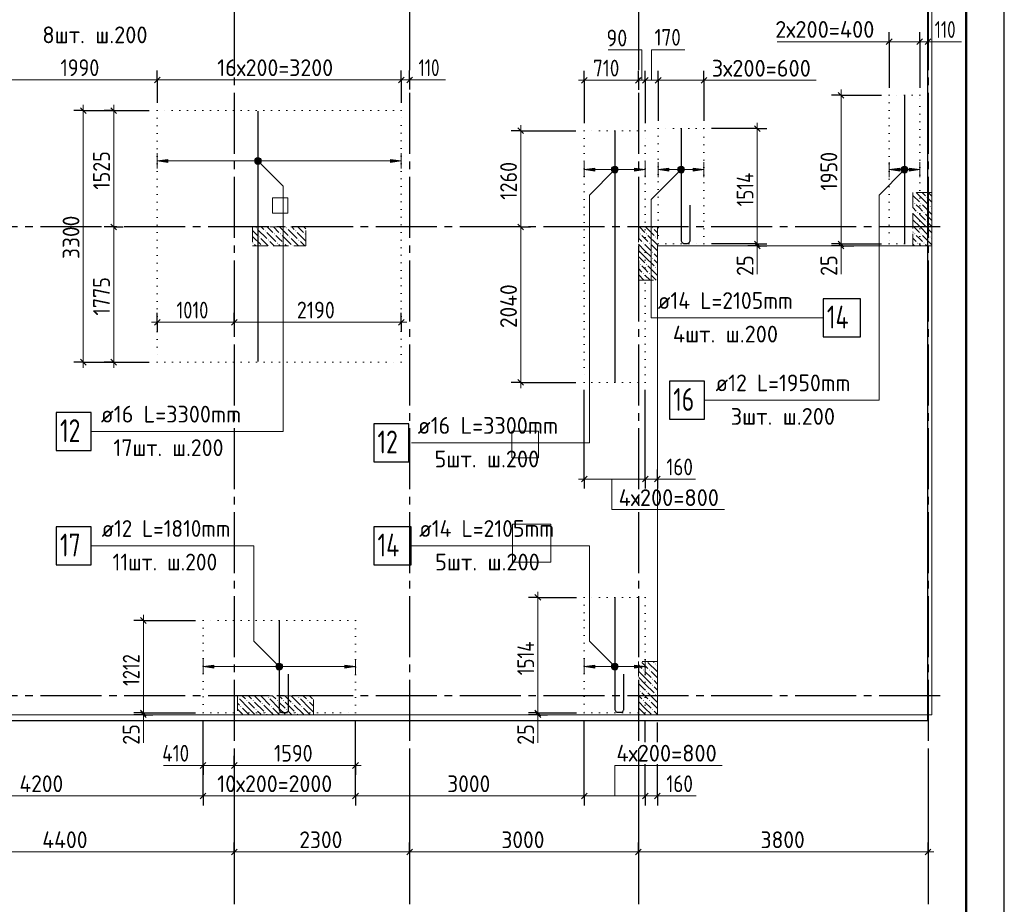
# Model space of a CAD drawing. Header units: millimetres. Extents: x 0 to 42000, y 0 to 29700.
# Tile 6 of 7: x 29085 to 42000, y 10896 to 22499. Entities that reach past the tile are written whole.
import ezdxf

# ---------------------------------------------------------------- set-up
doc = ezdxf.new("R2010")
doc.units = ezdxf.units.MM
for name, pattern in [('______2', [270, 200, -70]), ('______5', [1100, 800, -100, 100, -100]), ('______9', [100, 0, -100])]:
    doc.linetypes.add(name, pattern=pattern)
for name, color, linetype, lineweight in [('Standard', 7, 'Continuous', 25), ('ДОП Верх по У', 7, 'Continuous', 18), ('ЖБ Перекрытие верхний уровень_1', 7, 'Continuous', 18), ('Общий01', 7, 'Continuous', 13), ('Позиционная метка номер позиции', 7, 'Continuous', 13), ('Размерная линия_ общее', 7, 'Continuous', 13)]:
    doc.layers.add(name, color=color, linetype=linetype, lineweight=lineweight)
doc.layers.add('ЖБ Пилон', color=7, linetype='______2', lineweight=13, true_color=0xa0a0a0)
doc.layers.add('Оси', color=7, linetype='______5', lineweight=13, true_color=0x656565)
doc.styles.add('ISOCPEUR', font='txt')

msp = doc.modelspace()

# ---------------------------------------------------------------- hatches: boundary and pattern name
at = {"layer": 'ДОП Верх по У', "linetype": 'Continuous', "lineweight": 13, "transparency": 33554687}
for points in [[(31030, 20627), (30890, 20647), (31030, 20667)], [(36630, 20512), (36490, 20532), (36630, 20552)], [(37600, 20512), (37460, 20532), (37600, 20552)], [(40630, 20512), (40490, 20532), (40630, 20552)], [(31630, 13993), (31490, 14013), (31630, 14033)], [(36630, 13993), (36490, 14013), (36630, 14033)]]:
    msp.add_hatch(color=7, dxfattribs=at).paths.add_polyline_path(points, flags=16)
for points in [[(33950, 20627), (34090, 20647), (33950, 20667)], [(37150, 20512), (37290, 20532), (37150, 20552)], [(37920, 20512), (38060, 20532), (37920, 20552)], [(40750, 20512), (40890, 20532), (40750, 20552)], [(33350, 13993), (33490, 14013), (33350, 14033)], [(37150, 13993), (37290, 14013), (37150, 14033)]]:
    msp.add_hatch(color=7, dxfattribs=at).paths.add_polyline_path(points)
at = {"layer": 'ЖБ Пилон', "linetype": 'Continuous', "lineweight": 18, "transparency": 33554687}
for points in [[(40980, 20169), (40986, 20175), (40993, 20169), (40986, 20162)], [(40820, 20089), (40826, 20095), (40833, 20089), (40826, 20082)], [(40900, 20089), (40906, 20095), (40913, 20089), (40906, 20082)], [(41020, 20049), (41026, 20055), (41033, 20049), (41026, 20042)], [(40860, 19969), (40866, 19975), (40873, 19969), (40866, 19962)], [(40940, 19969), (40946, 19975), (40953, 19969), (40946, 19962)], [(32180, 19769), (32186, 19775), (32193, 19769), (32186, 19762)], [(32580, 19769), (32586, 19775), (32593, 19769), (32586, 19762)], [(37380, 19769), (37386, 19775), (37393, 19769), (37386, 19762)], [(40980, 19849), (40986, 19855), (40993, 19849), (40986, 19842)], [(40980, 19769), (40986, 19775), (40993, 19769), (40986, 19762)], [(32220, 19649), (32226, 19655), (32233, 19649), (32226, 19642)], [(32300, 19729), (32306, 19735), (32313, 19729), (32306, 19722)], [(32420, 19689), (32426, 19695), (32433, 19689), (32426, 19682)], [(32500, 19689), (32506, 19695), (32513, 19689), (32506, 19682)], [(32620, 19649), (32626, 19655), (32633, 19649), (32626, 19642)], [(32700, 19729), (32706, 19735), (32713, 19729), (32706, 19722)], [(32820, 19689), (32826, 19695), (32833, 19689), (32826, 19682)], [(37220, 19689), (37226, 19695), (37233, 19689), (37226, 19682)], [(37300, 19689), (37306, 19695), (37313, 19689), (37306, 19682)], [(37420, 19649), (37426, 19655), (37433, 19649), (37426, 19642)], [(40820, 19689), (40826, 19695), (40833, 19689), (40826, 19682)], [(40900, 19689), (40906, 19695), (40913, 19689), (40906, 19682)], [(41020, 19649), (41026, 19655), (41033, 19649), (41026, 19642)], [(32140, 19569), (32146, 19575), (32153, 19569), (32146, 19562)], [(32263, 19532), (32266, 19535), (32270, 19532)], [(32340, 19609), (32346, 19615), (32353, 19609), (32346, 19602)], [(32460, 19569), (32466, 19575), (32473, 19569), (32466, 19562)], [(32540, 19569), (32546, 19575), (32553, 19569), (32546, 19562)], [(32663, 19532), (32666, 19535), (32670, 19532)], [(32740, 19609), (32746, 19615), (32753, 19609), (32746, 19602)], [(37260, 19569), (37266, 19575), (37273, 19569), (37266, 19562)], [(37340, 19569), (37346, 19575), (37353, 19569), (37346, 19562)], [(40860, 19569), (40866, 19575), (40873, 19569), (40866, 19562)], [(40940, 19569), (40946, 19575), (40953, 19569), (40946, 19562)], [(37380, 19449), (37386, 19455), (37393, 19449), (37386, 19442)], [(37380, 19369), (37386, 19375), (37393, 19369), (37386, 19362)], [(37220, 19289), (37226, 19295), (37233, 19289), (37226, 19282)], [(37300, 19289), (37306, 19295), (37313, 19289), (37306, 19282)], [(37420, 19249), (37426, 19255), (37433, 19249), (37426, 19242)], [(37260, 19169), (37266, 19175), (37273, 19169), (37266, 19162)], [(37340, 19169), (37346, 19175), (37353, 19169), (37346, 19162)], [(37260, 13969), (37266, 13975), (37273, 13969), (37266, 13962)], [(37340, 13969), (37346, 13975), (37353, 13969), (37346, 13962)], [(37420, 14049), (37426, 14055), (37433, 14049), (37426, 14042)], [(37380, 13849), (37386, 13855), (37393, 13849), (37386, 13842)], [(37220, 13689), (37226, 13695), (37233, 13689), (37226, 13682)], [(37300, 13689), (37306, 13695), (37313, 13689), (37306, 13682)], [(37380, 13769), (37386, 13775), (37393, 13769), (37386, 13762)], [(31940, 13609), (31946, 13615), (31953, 13609), (31946, 13602)], [(32060, 13569), (32066, 13575), (32073, 13569), (32066, 13562)], [(32140, 13569), (32146, 13575), (32153, 13569), (32146, 13562)], [(32340, 13609), (32346, 13615), (32353, 13609), (32346, 13602)], [(32460, 13569), (32466, 13575), (32473, 13569), (32466, 13562)], [(32540, 13569), (32546, 13575), (32553, 13569), (32546, 13562)], [(32740, 13609), (32746, 13615), (32753, 13609), (32746, 13602)], [(32860, 13569), (32866, 13575), (32873, 13569), (32866, 13562)], [(37260, 13569), (37266, 13575), (37273, 13569), (37266, 13562)], [(37340, 13569), (37346, 13575), (37353, 13569), (37346, 13562)], [(37420, 13649), (37426, 13655), (37433, 13649), (37426, 13642)], [(31980, 13489), (31986, 13495), (31993, 13489), (31986, 13482)], [(32180, 13449), (32186, 13455), (32193, 13449), (32186, 13442)], [(32260, 13529), (32266, 13535), (32273, 13529), (32266, 13522)], [(32380, 13489), (32386, 13495), (32393, 13489), (32386, 13482)], [(32580, 13449), (32586, 13455), (32593, 13449), (32586, 13442)], [(32660, 13529), (32666, 13535), (32673, 13529), (32666, 13522)], [(32780, 13489), (32786, 13495), (32793, 13489), (32786, 13482)], [(37380, 13449), (37386, 13455), (37393, 13449), (37386, 13442)], [(32300, 13409), (32306, 13415), (32313, 13409), (32306, 13402)], [(32700, 13409), (32706, 13415), (32713, 13409), (32706, 13402)]]:
    msp.add_hatch(color=7, dxfattribs=at).paths.add_polyline_path(points, flags=16)
at = {"layer": 'Позиционная метка номер позиции', "linetype": 'Continuous', "lineweight": 13, "transparency": 33554687}
for points in [[(32167, 20658), (32198, 20690), (32178, 20679)], [(32198, 20690), (32167, 20658), (32167, 20635)], [(32198, 20690), (32167, 20635), (32221, 20690)], [(32221, 20690), (32167, 20635), (32178, 20615)], [(32221, 20690), (32178, 20615), (32242, 20679)], [(32242, 20679), (32178, 20615), (32198, 20604)], [(32242, 20679), (32198, 20604), (32253, 20658)], [(32253, 20658), (32198, 20604), (32221, 20604)], [(32253, 20658), (32221, 20604), (32253, 20635)], [(32253, 20635), (32221, 20604), (32242, 20615)], [(36922, 20500), (36858, 20563), (36847, 20543)], [(36922, 20500), (36847, 20543), (36901, 20488)], [(36901, 20488), (36847, 20543), (36847, 20520)], [(36933, 20520), (36878, 20575), (36858, 20563)], [(36933, 20520), (36858, 20563), (36922, 20500)], [(36933, 20543), (36901, 20575), (36878, 20575)], [(36933, 20543), (36878, 20575), (36933, 20520)], [(36901, 20575), (36933, 20543), (36922, 20563)], [(37792, 20500), (37728, 20563), (37717, 20543)], [(37792, 20500), (37717, 20543), (37771, 20488)], [(37771, 20488), (37717, 20543), (37717, 20520)], [(37803, 20520), (37748, 20575), (37728, 20563)], [(37803, 20520), (37728, 20563), (37792, 20500)], [(37803, 20543), (37771, 20575), (37748, 20575)], [(37803, 20543), (37748, 20575), (37803, 20520)], [(37771, 20575), (37803, 20543), (37792, 20563)], [(40722, 20500), (40658, 20563), (40647, 20543)], [(40722, 20500), (40647, 20543), (40701, 20488)], [(40701, 20488), (40647, 20543), (40647, 20520)], [(40733, 20520), (40678, 20575), (40658, 20563)], [(40733, 20520), (40658, 20563), (40722, 20500)], [(40733, 20543), (40701, 20575), (40678, 20575)], [(40733, 20543), (40678, 20575), (40733, 20520)], [(40701, 20575), (40733, 20543), (40722, 20563)], [(36901, 20488), (36847, 20520), (36878, 20488)], [(36878, 20488), (36847, 20520), (36858, 20500)], [(37771, 20488), (37717, 20520), (37748, 20488)], [(37748, 20488), (37717, 20520), (37728, 20500)], [(40701, 20488), (40647, 20520), (40678, 20488)], [(40678, 20488), (40647, 20520), (40658, 20500)], [(32458, 13981), (32501, 14056), (32447, 14001)], [(32447, 14001), (32501, 14056), (32478, 14056)], [(32447, 14001), (32478, 14056), (32447, 14024)], [(32447, 14024), (32478, 14056), (32458, 14044)], [(32458, 13981), (32522, 14044), (32501, 14056)], [(32478, 13969), (32522, 14044), (32458, 13981)], [(32478, 13969), (32533, 14024), (32522, 14044)], [(32501, 13969), (32533, 14024), (32478, 13969)], [(32501, 13969), (32533, 14001), (32533, 14024)], [(32533, 14001), (32501, 13969), (32522, 13981)], [(36858, 13981), (36901, 14056), (36847, 14001)], [(36847, 14001), (36901, 14056), (36878, 14056)], [(36847, 14001), (36878, 14056), (36847, 14024)], [(36847, 14024), (36878, 14056), (36858, 14044)], [(36858, 13981), (36922, 14044), (36901, 14056)], [(36878, 13969), (36922, 14044), (36858, 13981)], [(36878, 13969), (36933, 14024), (36922, 14044)], [(36901, 13969), (36933, 14024), (36878, 13969)], [(36901, 13969), (36933, 14001), (36933, 14024)], [(36933, 14001), (36901, 13969), (36922, 13981)]]:
    msp.add_hatch(color=7, dxfattribs=at).paths.add_polyline_path(points)

# ---------------------------------------------------------------- linework, layer by layer
at = {"layer": 'Standard', "color": 7, "linetype": 'Continuous', "lineweight": 35, "transparency": 33554687}
for p, q in [((41500, 27600), (41500, 20500)), ((41500, 27200), (41500, 20100))]:
    msp.add_line(p, q, dxfattribs=at)
at = {"layer": 'Standard', "color": 7, "linetype": '______9', "lineweight": 13, "transparency": 33554687}
for p, q in [((40890, 21507), (40490, 21507)), ((40490, 21507), (40490, 19557)), ((40890, 19557), (40890, 21507)), ((34090, 21307), (30890, 21307)), ((30890, 21307), (30890, 18007)), ((34090, 18007), (34090, 21307)), ((38060, 21071), (37460, 21071)), ((37460, 21071), (37460, 19557)), ((38060, 19557), (38060, 21071)), ((37290, 21042), (36490, 21042)), ((36490, 21042), (36490, 17742)), ((37290, 17742), (37290, 21042)), ((37460, 19557), (38060, 19557)), ((40490, 19557), (40890, 19557)), ((30890, 18007), (34090, 18007)), ((36490, 17742), (37290, 17742)), ((37290, 14921), (36490, 14921)), ((36490, 14921), (36490, 13407)), ((37290, 13407), (37290, 14921)), ((33490, 14619), (31490, 14619)), ((31490, 14619), (31490, 13407)), ((33490, 13407), (33490, 14619)), ((31490, 13407), (33490, 13407)), ((36490, 13407), (37290, 13407))]:
    msp.add_line(p, q, dxfattribs=at)
at = {"layer": 'Standard', "color": 7, "linetype": 'Continuous', "lineweight": 25, "transparency": 33554687}
msp.add_lwpolyline([(0, 0), (42000, 0), (42000, 29700), (0, 29700), (0, 0)], close=True, dxfattribs=at)
at = {"layer": 'Standard', "color": 7, "linetype": 'Continuous', "lineweight": 50, "transparency": 33554687}
msp.add_lwpolyline([(2000, 29200), (41500, 29200), (41500, 500), (2000, 500), (2000, 29200)], close=True, dxfattribs=at)
at = {"layer": 'Standard', "color": 7, "linetype": 'Continuous', "lineweight": 13, "transparency": 33554687}
msp.add_lwpolyline([(41500, 29200), (2000, 29200), (2000, 6000), (41500, 6000), (41500, 29200)], dxfattribs=at)
at = {"layer": 'Standard', "color": 2, "linetype": 'Continuous', "lineweight": 13, "transparency": 33554687}
for points in [[(4250, 13382), (41050, 13382), (41050, 25482), (4250, 25482), (4250, 13382)], [(4250, 13382), (41050, 13382), (41050, 25232), (4250, 25232), (4250, 13382)]]:
    msp.add_lwpolyline(points, dxfattribs=at)
at = {"layer": 'Standard', "color": 254, "linetype": 'Continuous', "lineweight": 25, "true_color": 0xc4c4ff, "transparency": 33554687}
msp.add_lwpolyline([(11783, 13307), (40996, 13307), (40996, 25557), (11783, 25557), (11783, 13307)], dxfattribs=at)
at = {"layer": 'ДОП Верх по У', "color": 7, "linetype": 'Continuous', "lineweight": 25, "transparency": 33554687}
for p, q in [((40690, 21501), (40690, 19563)), ((32210, 21299), (32210, 18015)), ((36890, 21034), (36890, 17750))]:
    msp.add_line(p, q, dxfattribs=at)
at = {"layer": 'ДОП Верх по У', "color": 7, "linetype": 'Continuous', "lineweight": 13, "transparency": 33554687}
for p, q in [((30890, 20647), (30890, 20747)), ((30890, 20647), (31030, 20667)), ((31030, 20667), (31030, 20627)), ((34090, 20647), (33950, 20667)), ((33950, 20667), (33950, 20627)), ((34090, 20647), (34090, 20747)), ((31030, 20627), (30890, 20647)), ((30890, 20647), (30890, 20547)), ((30890, 20647), (30890, 20647)), ((31030, 20647), (33950, 20647)), ((33950, 20627), (34090, 20647)), ((34090, 20647), (34090, 20547)), ((34090, 20647), (34090, 20647)), ((36490, 20532), (36490, 20632)), ((36490, 20532), (36630, 20552)), ((36630, 20552), (36630, 20512)), ((37290, 20532), (37150, 20552)), ((37150, 20552), (37150, 20512)), ((37290, 20532), (37290, 20632)), ((37460, 20532), (37460, 20632)), ((37460, 20532), (37600, 20552)), ((37600, 20552), (37600, 20512)), ((38060, 20532), (37920, 20552)), ((37920, 20552), (37920, 20512)), ((38060, 20532), (38060, 20632)), ((40490, 20532), (40490, 20632)), ((40490, 20532), (40630, 20552)), ((40630, 20552), (40630, 20512)), ((40890, 20532), (40750, 20552)), ((40750, 20552), (40750, 20512)), ((40890, 20532), (40890, 20632)), ((36630, 20512), (36490, 20532)), ((36490, 20532), (36490, 20432)), ((36490, 20532), (36490, 20532)), ((36630, 20532), (37150, 20532)), ((37150, 20512), (37290, 20532)), ((37290, 20532), (37290, 20432)), ((37290, 20532), (37290, 20532)), ((37600, 20512), (37460, 20532)), ((37460, 20532), (37460, 20432)), ((37460, 20532), (37460, 20532)), ((37600, 20532), (37920, 20532)), ((37920, 20512), (38060, 20532)), ((38060, 20532), (38060, 20432)), ((38060, 20532), (38060, 20532)), ((40630, 20512), (40490, 20532)), ((40490, 20532), (40490, 20432)), ((40490, 20532), (40490, 20532)), ((40630, 20532), (40750, 20532)), ((40750, 20512), (40890, 20532)), ((40890, 20532), (40890, 20432)), ((40890, 20532), (40890, 20532)), ((31490, 14013), (31490, 14113)), ((33490, 14013), (33490, 14113)), ((36490, 14013), (36490, 14113)), ((37290, 14013), (37290, 14113)), ((31490, 14013), (31630, 14033)), ((31630, 13993), (31490, 14013)), ((31490, 14013), (31490, 13913)), ((31490, 14013), (31490, 14013)), ((31630, 14033), (31630, 13993)), ((31630, 14013), (33350, 14013)), ((33490, 14013), (33350, 14033)), ((33350, 14033), (33350, 13993)), ((33350, 13993), (33490, 14013)), ((33490, 14013), (33490, 13913)), ((33490, 14013), (33490, 14013)), ((36490, 14013), (36630, 14033)), ((36630, 13993), (36490, 14013)), ((36490, 14013), (36490, 13913)), ((36490, 14013), (36490, 14013)), ((36630, 14033), (36630, 13993)), ((36630, 14013), (37150, 14013)), ((37290, 14013), (37150, 14033)), ((37150, 14033), (37150, 13993)), ((37150, 13993), (37290, 14013)), ((37290, 14013), (37290, 13913)), ((37290, 14013), (37290, 14013))]:
    msp.add_line(p, q, dxfattribs=at)
at = {"layer": 'ДОП Верх по У', "color": 7, "linetype": 'Continuous', "lineweight": 25, "transparency": 33554687}
for points in [[(37760, 21064), (37760, 19605), (37761, 19597), (37764, 19590), (37768, 19582), (37773, 19576), (37779, 19571), (37786, 19567), (37794, 19565), (37801, 19564), (37837, 19564), (37845, 19565), (37853, 19567), (37860, 19571), (37866, 19576), (37871, 19582), (37875, 19590), (37878, 19597), (37879, 19605), (37879, 20064)], [(39622, 18338), (40112, 18338), (40112, 18838), (39622, 18838), (39622, 18338)], [(37607, 17258), (38067, 17258), (38067, 17758), (37607, 17758), (37607, 17258)], [(29564, 16848), (30024, 16848), (30024, 17348), (29564, 17348), (29564, 16848)], [(33728, 16700), (34188, 16700), (34188, 17200), (33728, 17200), (33728, 16700)], [(29564, 15348), (30024, 15348), (30024, 15848), (29564, 15848), (29564, 15348)], [(33728, 15348), (34218, 15348), (34218, 15848), (33728, 15848), (33728, 15348)], [(36890, 14914), (36890, 13455), (36891, 13447), (36894, 13440), (36898, 13432), (36903, 13426), (36909, 13421), (36916, 13417), (36924, 13415), (36931, 13414), (36967, 13414), (36975, 13415), (36983, 13417), (36990, 13421), (36996, 13426), (37001, 13432), (37005, 13440), (37008, 13447), (37009, 13455), (37009, 13914)], [(32490, 14613), (32490, 13448), (32491, 13442), (32493, 13435), (32497, 13429), (32501, 13424), (32506, 13419), (32512, 13416), (32519, 13414), (32525, 13413), (32576, 13413), (32583, 13414), (32590, 13416), (32596, 13419), (32601, 13424), (32605, 13429), (32609, 13435), (32611, 13442), (32612, 13448), (32612, 13913)]]:
    msp.add_lwpolyline(points, dxfattribs=at)
at = {"layer": 'ЖБ Перекрытие верхний уровень_1', "color": 7, "linetype": 'Continuous', "lineweight": 18, "transparency": 33554687}
for p, q in [((41050, 19532), (41050, 25482)), ((32400, 19962), (32400, 20162)), ((32400, 20162), (32600, 20162)), ((32600, 20162), (32600, 19962)), ((32600, 19962), (32400, 19962)), ((37450, 13382), (37450, 19532)), ((37450, 19532), (41050, 19532)), ((35540, 17102), (35890, 17102)), ((35540, 16752), (35540, 17102)), ((35890, 17102), (35890, 16752)), ((35890, 16752), (35540, 16752)), ((35550, 15382), (35550, 15882)), ((35550, 15882), (36050, 15882)), ((36050, 15882), (36050, 15382)), ((36050, 15382), (35550, 15382)), ((12350, 13382), (37450, 13382))]:
    msp.add_line(p, q, dxfattribs=at)
at = {"layer": 'ЖБ Пилон', "color": 253, "linetype": '______2', "lineweight": 13, "true_color": 0xa0a0a0, "transparency": 33554687}
for p, q in [((41050, 20232), (40800, 20232)), ((40800, 20232), (40800, 19532)), ((41050, 19532), (41050, 20232)), ((32140, 19782), (32140, 19532)), ((32840, 19782), (32140, 19782)), ((32840, 19532), (32840, 19782)), ((37450, 19782), (37200, 19782)), ((37200, 19782), (37200, 19082)), ((37450, 19082), (37450, 19782)), ((32140, 19532), (32840, 19532)), ((40800, 19532), (41050, 19532)), ((37200, 19082), (37450, 19082)), ((37450, 14082), (37200, 14082)), ((37200, 14082), (37200, 13382)), ((37450, 13382), (37450, 14082)), ((31940, 13632), (31940, 13382)), ((32940, 13632), (31940, 13632)), ((32940, 13382), (32940, 13632)), ((31940, 13382), (32940, 13382)), ((37200, 13382), (37450, 13382))]:
    msp.add_line(p, q, dxfattribs=at)
at = {"layer": 'ЖБ Пилон', "color": 9, "linetype": 'Continuous', "lineweight": 18, "true_color": 0xc7c7c7, "transparency": 33554687}
for p, q in [((40806, 20189), (40800, 20195)), ((40806, 20189), (40886, 20109)), ((40843, 20232), (40886, 20189)), ((40886, 20189), (41006, 20069)), ((40923, 20232), (40966, 20189)), ((41046, 20189), (41006, 20229)), ((41006, 20149), (41050, 20105)), ((41050, 20185), (41046, 20189)), ((40800, 20115), (40806, 20109)), ((40800, 20035), (40846, 19989)), ((40886, 20029), (40846, 20069)), ((40926, 19989), (40886, 20029)), ((40926, 20069), (41046, 19949)), ((41046, 20029), (41050, 20025)), ((40886, 19869), (40800, 19955)), ((40886, 19949), (40966, 19869)), ((40966, 19949), (41050, 19865)), ((32286, 19749), (32253, 19782)), ((32333, 19782), (32406, 19709)), ((32413, 19782), (32486, 19709)), ((32493, 19782), (32606, 19669)), ((32686, 19749), (32653, 19782)), ((32733, 19782), (32806, 19709)), ((32813, 19782), (32840, 19755)), ((37213, 19782), (37286, 19709)), ((37293, 19782), (37406, 19669)), ((40806, 19789), (40800, 19795)), ((40806, 19869), (40886, 19789)), ((40806, 19789), (40886, 19709)), ((40886, 19869), (40966, 19789)), ((40886, 19789), (41006, 19669)), ((41046, 19789), (41006, 19829)), ((41050, 19785), (41046, 19789)), ((32140, 19735), (32206, 19669)), ((32140, 19655), (32246, 19549)), ((32206, 19749), (32326, 19629)), ((32326, 19709), (32446, 19589)), ((32486, 19629), (32446, 19669)), ((32526, 19669), (32646, 19549)), ((32606, 19749), (32726, 19629)), ((32726, 19709), (32840, 19595)), ((37200, 19715), (37206, 19709)), ((37200, 19635), (37246, 19589)), ((37286, 19629), (37246, 19669)), ((37326, 19669), (37446, 19549)), ((37406, 19749), (37450, 19705)), ((40800, 19715), (40806, 19709)), ((40800, 19635), (40846, 19589)), ((40886, 19629), (40846, 19669)), ((40926, 19669), (41046, 19549)), ((41006, 19749), (41050, 19705)), ((32166, 19549), (32183, 19532)), ((32246, 19629), (32343, 19532)), ((32423, 19532), (32366, 19589)), ((32526, 19589), (32486, 19629)), ((32486, 19549), (32503, 19532)), ((32566, 19549), (32583, 19532)), ((32646, 19629), (32743, 19532)), ((32823, 19532), (32766, 19589)), ((37286, 19469), (37200, 19555)), ((37326, 19589), (37286, 19629)), ((37286, 19549), (37366, 19469)), ((37366, 19549), (37450, 19465)), ((37446, 19629), (37450, 19625)), ((40823, 19532), (40800, 19555)), ((40926, 19589), (40886, 19629)), ((40886, 19549), (40903, 19532)), ((40966, 19549), (40983, 19532)), ((41046, 19629), (41050, 19625)), ((37206, 19389), (37200, 19395)), ((37206, 19469), (37286, 19389)), ((37206, 19389), (37286, 19309)), ((37286, 19469), (37366, 19389)), ((37286, 19389), (37406, 19269)), ((37446, 19389), (37406, 19429)), ((37450, 19385), (37446, 19389)), ((37200, 19315), (37206, 19309)), ((37286, 19229), (37246, 19269)), ((37326, 19269), (37446, 19149)), ((37406, 19349), (37450, 19305)), ((37200, 19235), (37246, 19189)), ((37273, 19082), (37200, 19155)), ((37326, 19189), (37286, 19229)), ((37286, 19149), (37353, 19082)), ((37366, 19149), (37433, 19082)), ((37446, 19229), (37450, 19225)), ((37393, 14082), (37406, 14069)), ((37200, 14035), (37246, 13989)), ((37286, 13869), (37200, 13955)), ((37286, 14029), (37246, 14069)), ((37326, 13989), (37286, 14029)), ((37286, 13949), (37366, 13869)), ((37326, 14069), (37446, 13949)), ((37366, 13949), (37450, 13865)), ((37446, 14029), (37450, 14025)), ((37206, 13869), (37286, 13789)), ((37286, 13869), (37366, 13789)), ((37446, 13789), (37406, 13829)), ((37206, 13789), (37200, 13795)), ((37200, 13715), (37206, 13709)), ((37206, 13789), (37286, 13709)), ((37286, 13789), (37406, 13669)), ((37406, 13749), (37450, 13705)), ((37450, 13785), (37446, 13789)), ((32086, 13469), (31966, 13589)), ((32003, 13632), (32046, 13589)), ((32086, 13629), (32083, 13632)), ((32126, 13589), (32086, 13629)), ((32163, 13632), (32246, 13549)), ((32246, 13629), (32366, 13509)), ((32323, 13632), (32326, 13629)), ((32486, 13469), (32366, 13589)), ((32403, 13632), (32446, 13589)), ((32486, 13629), (32483, 13632)), ((32526, 13589), (32486, 13629)), ((32563, 13632), (32646, 13549)), ((32646, 13629), (32766, 13509)), ((32723, 13632), (32726, 13629)), ((32886, 13469), (32766, 13589)), ((32803, 13632), (32846, 13589)), ((32886, 13629), (32883, 13632)), ((32926, 13589), (32886, 13629)), ((37200, 13635), (37246, 13589)), ((37286, 13629), (37246, 13669)), ((37326, 13589), (37286, 13629)), ((37326, 13669), (37446, 13549)), ((37446, 13629), (37450, 13625)), ((31940, 13535), (31966, 13509)), ((32006, 13389), (31940, 13455)), ((32006, 13469), (32086, 13389)), ((32086, 13549), (32166, 13469)), ((32086, 13469), (32166, 13389)), ((32166, 13549), (32286, 13429)), ((32406, 13389), (32286, 13509)), ((32406, 13469), (32486, 13389)), ((32486, 13549), (32566, 13469)), ((32486, 13469), (32566, 13389)), ((32566, 13549), (32686, 13429)), ((32806, 13389), (32686, 13509)), ((32806, 13469), (32886, 13389)), ((32886, 13549), (32940, 13495)), ((32886, 13469), (32940, 13415)), ((37286, 13469), (37200, 13555)), ((37206, 13469), (37286, 13389)), ((37286, 13549), (37366, 13469)), ((37286, 13469), (37366, 13389)), ((37366, 13549), (37450, 13465)), ((32006, 13389), (32013, 13382)), ((32086, 13389), (32093, 13382)), ((32246, 13389), (32206, 13429)), ((32253, 13382), (32246, 13389)), ((32326, 13389), (32333, 13382)), ((32406, 13389), (32413, 13382)), ((32486, 13389), (32493, 13382)), ((32646, 13389), (32606, 13429)), ((32653, 13382), (32646, 13389)), ((32726, 13389), (32733, 13382)), ((32806, 13389), (32813, 13382)), ((32886, 13389), (32893, 13382)), ((37206, 13389), (37200, 13395)), ((37206, 13389), (37213, 13382)), ((37286, 13389), (37293, 13382)), ((37446, 13389), (37406, 13429)), ((37450, 13385), (37446, 13389))]:
    msp.add_line(p, q, dxfattribs=at)
at = {"layer": 'Общий01', "color": 251, "linetype": 'Continuous', "lineweight": 13, "true_color": 0x656565, "transparency": 33554687}
for p, q in [((40490, 22210), (39020, 22210)), ((41000, 22210), (41440, 22210)), ((34200, 21709), (34670, 21709)), ((36620, 21704), (37090, 21704)), ((38060, 21704), (39530, 21704)), ((38760, 19532), (38760, 19162)), ((39859, 19532), (39859, 19162)), ((37450, 16473), (37950, 16473)), ((30707, 13382), (30707, 13012)), ((35882, 13382), (35882, 13012)), ((31490, 12717), (30970, 12717)), ((37450, 12317), (37960, 12317))]:
    msp.add_line(p, q, dxfattribs=at)
for points in [[(37244, 21704), (37244, 22104), (36804, 22104)], [(37371, 21704), (37371, 22104), (37811, 22104)], [(36851, 16473), (36851, 16073), (38331, 16073)], [(36890, 12317), (36890, 12717), (38300, 12717)]]:
    msp.add_lwpolyline(points, dxfattribs=at)
at = {"layer": 'Оси', "color": 8, "linetype": '______5', "lineweight": -3, "transparency": 33554687}
for p, q in [((31900, 25939), (31900, 12896)), ((34200, 25939), (34200, 12896)), ((37200, 25939), (37200, 12896)), ((41000, 25939), (41000, 12896)), ((41157, 19782), (3764, 19782)), ((41157, 13632), (3764, 13632))]:
    msp.add_line(p, q, dxfattribs=at)
at = {"layer": 'Оси', "color": 7, "linetype": 'Continuous', "lineweight": 25, "transparency": 33554687}
for p, q in [((31900, 12896), (31900, 10896)), ((34200, 12896), (34200, 10896)), ((37200, 12896), (37200, 10896)), ((41000, 12896), (41000, 10896))]:
    msp.add_line(p, q, dxfattribs=at)
at = {"layer": 'Позиционная метка номер позиции', "color": 7, "linetype": 'Continuous', "lineweight": 13, "transparency": 33554687}
for p, q in [((32178, 20679), (32178, 20679)), ((32242, 20679), (32242, 20679)), ((32178, 20615), (32178, 20615)), ((32242, 20615), (32242, 20615)), ((36858, 20563), (36858, 20563)), ((36922, 20563), (36922, 20563)), ((37728, 20563), (37728, 20563)), ((37792, 20563), (37792, 20563)), ((40658, 20563), (40658, 20563)), ((40722, 20563), (40722, 20563)), ((36858, 20500), (36858, 20500)), ((36922, 20500), (36922, 20500)), ((37728, 20500), (37728, 20500)), ((37792, 20500), (37792, 20500)), ((40658, 20500), (40658, 20500)), ((40722, 20500), (40722, 20500)), ((32458, 14044), (32458, 14044)), ((32458, 13981), (32458, 13981)), ((32522, 14044), (32522, 14044)), ((32522, 13981), (32522, 13981)), ((36858, 14044), (36858, 14044)), ((36858, 13981), (36858, 13981)), ((36922, 14044), (36922, 14044)), ((36922, 13981), (36922, 13981))]:
    msp.add_line(p, q, dxfattribs=at)
for points in [[(32210, 20647), (32543, 20314), (32543, 17098), (30024, 17098)], [(36890, 20532), (36557, 20198), (36557, 16950), (34223, 16950)], [(37760, 20532), (37370, 20142), (37370, 18588), (39622, 18588)], [(40690, 20532), (40357, 20198), (40357, 17508), (38062, 17508)], [(32490, 14013), (32157, 14346), (32157, 15598), (30024, 15598)], [(36890, 14013), (36557, 14346), (36557, 15598), (34225, 15598)]]:
    msp.add_lwpolyline(points, dxfattribs=at)
for centre in [(32210, 20647), (36890, 20532), (37760, 20532), (40690, 20532), (32490, 14013), (36890, 14013)]:
    msp.add_circle(centre, 45, dxfattribs=at)
at = {"layer": 'Размерная линия_ общее', "color": 251, "linetype": 'Continuous', "lineweight": 25, "true_color": 0x656565, "transparency": 33554687}
for p, q in [((40527, 22247), (40452, 22172)), ((40927, 22247), (40852, 22172)), ((41037, 22247), (40962, 22172)), ((30852, 21672), (30927, 21747)), ((34052, 21672), (34127, 21747)), ((34162, 21672), (34237, 21747)), ((36452, 21667), (36527, 21742)), ((37162, 21667), (37237, 21742)), ((37252, 21667), (37327, 21742)), ((37422, 21667), (37497, 21742)), ((38022, 21667), (38097, 21742)), ((39821, 21544), (39896, 21469)), ((29881, 21344), (29956, 21269)), ((30281, 21344), (30356, 21269)), ((35619, 21079), (35694, 21004)), ((38722, 21108), (38797, 21033)), ((30281, 19819), (30356, 19744)), ((35619, 19819), (35694, 19744)), ((38722, 19594), (38797, 19519)), ((38722, 19569), (38797, 19494)), ((39821, 19594), (39896, 19519)), ((39821, 19569), (39896, 19494)), ((30927, 18567), (30852, 18492)), ((31937, 18567), (31862, 18492)), ((34127, 18567), (34052, 18492)), ((29881, 18044), (29956, 17969)), ((30281, 18044), (30356, 17969)), ((35619, 17779), (35694, 17704)), ((36452, 16435), (36527, 16510)), ((37252, 16435), (37327, 16510)), ((37412, 16435), (37487, 16510)), ((35844, 14958), (35919, 14883)), ((30669, 14656), (30744, 14581)), ((30669, 13444), (30744, 13369)), ((35844, 13444), (35919, 13369)), ((30669, 13419), (30744, 13344)), ((35844, 13419), (35919, 13344)), ((31452, 12679), (31527, 12754)), ((31862, 12679), (31937, 12754)), ((33452, 12679), (33527, 12754)), ((31452, 12279), (31527, 12354)), ((33452, 12279), (33527, 12354)), ((36452, 12279), (36527, 12354)), ((37252, 12279), (37327, 12354)), ((37412, 12279), (37487, 12354))]:
    msp.add_line(p, q, dxfattribs=at)
at = {"layer": 'Размерная линия_ общее', "color": 251, "linetype": 'Continuous', "lineweight": -3, "true_color": 0x656565, "transparency": 33554687}
for p, q in [((40490, 22210), (40490, 22335)), ((40890, 22210), (40890, 22335)), ((41000, 22210), (41000, 22335)), ((40490, 22210), (40490, 22085)), ((40490, 22210), (40490, 21607)), ((40890, 22210), (40890, 22085)), ((40890, 22210), (40890, 21607)), ((41000, 22210), (41000, 22085)), ((41000, 22210), (41000, 22210)), ((30890, 21709), (30890, 21834)), ((34090, 21709), (34090, 21834)), ((34200, 21709), (34200, 21834)), ((36490, 21704), (36490, 21829)), ((37200, 21704), (37200, 21829)), ((37290, 21704), (37290, 21829)), ((37460, 21704), (37460, 21829)), ((38060, 21704), (38060, 21829)), ((30890, 21709), (30890, 21584)), ((30890, 21709), (30890, 21407)), ((34090, 21709), (34090, 21584)), ((34090, 21709), (34090, 21407)), ((34200, 21709), (34200, 21584)), ((34200, 21709), (34200, 21709)), ((36490, 21704), (36490, 21579)), ((36490, 21704), (36490, 21142)), ((37200, 21704), (37200, 21579)), ((37200, 21704), (37200, 21701)), ((37290, 21704), (37290, 21579)), ((37290, 21704), (37290, 21142)), ((37460, 21704), (37460, 21579)), ((37460, 21704), (37460, 21171)), ((38060, 21704), (38060, 21579)), ((38060, 21704), (38060, 21171)), ((39859, 21507), (39734, 21507)), ((39859, 21507), (39984, 21507)), ((29918, 21307), (29793, 21307)), ((29918, 21307), (30043, 21307)), ((29918, 21307), (30782, 21307)), ((30318, 21307), (30193, 21307)), ((30318, 21307), (30443, 21307)), ((30318, 21307), (30782, 21307)), ((38760, 21071), (38160, 21071)), ((38760, 21071), (38635, 21071)), ((38760, 21071), (38885, 21071)), ((35657, 21042), (35532, 21042)), ((35657, 21042), (35782, 21042)), ((30318, 19782), (30193, 19782)), ((30318, 19782), (30443, 19782)), ((30318, 19782), (30369, 19782)), ((35657, 19782), (35532, 19782)), ((35657, 19782), (35782, 19782)), ((35657, 19782), (35787, 19782)), ((38760, 19557), (38635, 19557)), ((38760, 19532), (38635, 19532)), ((38760, 19557), (38885, 19557)), ((38760, 19532), (38885, 19532)), ((38760, 19532), (38778, 19532)), ((39859, 19557), (39734, 19557)), ((39859, 19532), (39734, 19532)), ((39859, 19557), (39984, 19557)), ((39859, 19557), (40390, 19557)), ((39859, 19532), (39984, 19532)), ((39859, 19532), (40027, 19532)), ((30890, 18530), (30890, 18655)), ((31900, 18530), (31900, 18655)), ((34090, 18530), (34090, 18655)), ((30890, 18530), (30890, 18405)), ((30890, 18530), (30890, 18530)), ((31900, 18530), (31900, 18405)), ((31900, 18530), (31900, 18530)), ((34090, 18530), (34090, 18405)), ((34090, 18530), (34090, 18530)), ((29918, 18007), (29793, 18007)), ((29918, 18007), (30043, 18007)), ((29918, 18007), (30782, 18007)), ((30318, 18007), (30193, 18007)), ((30318, 18007), (30443, 18007)), ((30318, 18007), (30782, 18007)), ((35657, 17742), (35532, 17742)), ((35657, 17742), (35782, 17742)), ((35657, 17742), (36380, 17742)), ((36490, 16473), (36490, 17642)), ((36490, 16473), (36490, 16598)), ((37290, 16473), (37290, 16598)), ((37450, 16473), (37450, 16598)), ((36490, 16473), (36490, 16348)), ((37290, 16473), (37290, 16348)), ((37450, 16473), (37450, 16348)), ((37450, 16473), (37450, 16473)), ((35882, 14921), (35757, 14921)), ((35882, 14921), (36007, 14921)), ((30707, 14619), (30582, 14619)), ((30707, 14619), (30832, 14619)), ((30707, 13407), (30582, 13407)), ((30707, 13382), (30582, 13382)), ((30707, 13407), (30832, 13407)), ((30707, 13407), (31390, 13407)), ((30707, 13382), (30832, 13382)), ((30707, 13382), (30707, 13382)), ((33490, 12717), (33490, 13307)), ((35882, 13407), (35757, 13407)), ((35882, 13382), (35757, 13382)), ((35882, 13407), (36007, 13407)), ((35882, 13407), (36390, 13407)), ((35882, 13382), (36007, 13382)), ((35882, 13382), (35900, 13382)), ((37290, 13021), (37290, 13307)), ((37450, 13021), (37450, 13282)), ((31490, 12717), (31490, 12842)), ((31900, 12717), (31900, 12842)), ((33490, 12717), (33490, 12842)), ((31490, 12717), (31490, 12592)), ((31900, 12717), (31900, 12592)), ((31900, 12717), (31900, 12717)), ((33490, 12717), (33490, 12592)), ((31490, 12317), (31490, 12442)), ((33490, 12317), (33490, 12442)), ((36490, 12317), (36490, 12442)), ((37290, 12317), (37290, 12442)), ((37450, 12317), (37450, 12442)), ((31490, 12317), (31490, 12192)), ((33490, 12317), (33490, 12192)), ((36490, 12317), (36490, 12192)), ((37290, 12317), (37290, 12192)), ((37450, 12317), (37450, 12192))]:
    msp.add_line(p, q, dxfattribs=at)
at = {"layer": 'Размерная линия_ общее', "color": 251, "linetype": 'Continuous', "lineweight": 13, "true_color": 0x656565, "transparency": 33554687}
for p, q in [((40490, 22210), (40415, 22210)), ((40890, 22210), (40490, 22210)), ((41000, 22210), (40890, 22210)), ((41000, 22210), (41075, 22210)), ((28900, 21709), (30890, 21709)), ((30890, 21709), (34090, 21709)), ((34090, 21709), (34200, 21709)), ((34200, 21709), (34275, 21709)), ((36490, 21704), (36415, 21704)), ((36490, 21704), (37200, 21704)), ((37200, 21704), (37290, 21704)), ((37290, 21704), (37460, 21704)), ((37460, 21704), (38060, 21704)), ((38060, 21704), (38135, 21704)), ((39859, 21507), (39859, 21582)), ((29918, 21307), (29918, 21382)), ((30318, 21307), (30318, 21382)), ((35657, 21042), (35657, 21117)), ((38760, 21071), (38760, 21146)), ((30318, 19782), (30318, 18007)), ((35657, 19782), (35657, 17742)), ((38760, 19557), (38760, 19532)), ((38760, 19532), (38760, 19457)), ((39859, 19557), (39859, 19532)), ((39859, 19532), (39859, 19457)), ((30890, 18530), (30815, 18530)), ((31900, 18530), (30890, 18530)), ((34090, 18530), (31900, 18530)), ((34090, 18530), (34165, 18530)), ((29918, 18007), (29918, 17932)), ((30318, 18007), (30318, 17932)), ((35657, 17742), (35657, 17667)), ((36490, 16473), (36415, 16473)), ((37450, 16473), (37525, 16473)), ((35882, 14921), (35882, 14996)), ((30707, 14619), (30707, 14694)), ((30707, 13407), (30707, 13382)), ((30707, 13382), (30707, 13307)), ((35882, 13407), (35882, 13382)), ((35882, 13382), (35882, 13307)), ((31490, 12717), (31415, 12717)), ((31490, 12717), (31900, 12717)), ((31900, 12717), (33490, 12717)), ((33490, 12717), (33565, 12717)), ((27290, 12317), (31490, 12317)), ((31490, 12317), (33490, 12317)), ((33490, 12317), (36490, 12317)), ((36490, 12317), (37290, 12317)), ((37290, 12317), (37450, 12317)), ((37450, 12317), (37525, 12317))]:
    msp.add_line(p, q, dxfattribs=at)
at = {"layer": 'Размерная линия_ общее', "color": 253, "linetype": 'Continuous', "lineweight": -3, "true_color": 0xa0a0a0, "transparency": 33554687}
for p, q in [((31900, 11582), (31900, 11707)), ((34200, 11582), (34200, 11707)), ((37200, 11582), (37200, 11707)), ((41000, 11582), (41000, 11707)), ((31900, 11582), (31900, 11457)), ((31900, 11582), (31900, 11096)), ((34200, 11582), (34200, 11457)), ((34200, 11582), (34200, 11096)), ((37200, 11582), (37200, 11457)), ((37200, 11582), (37200, 11096)), ((41000, 11582), (41000, 11457)), ((41000, 11582), (41000, 11096))]:
    msp.add_line(p, q, dxfattribs=at)
at = {"layer": 'Размерная линия_ общее', "color": 7, "linetype": 'Continuous', "lineweight": 13, "transparency": 33554687}
for p, q in [((27500, 11582), (31900, 11582)), ((31900, 11582), (34200, 11582)), ((34200, 11582), (37200, 11582)), ((37200, 11582), (41000, 11582)), ((41000, 11582), (41075, 11582))]:
    msp.add_line(p, q, dxfattribs=at)
at = {"layer": 'Размерная линия_ общее', "color": 7, "linetype": 'Continuous', "lineweight": 25, "transparency": 33554687}
for p, q in [((31862, 11544), (31937, 11619)), ((34162, 11544), (34237, 11619)), ((37162, 11544), (37237, 11619)), ((40962, 11544), (41037, 11619))]:
    msp.add_line(p, q, dxfattribs=at)
at = {"layer": 'Размерная линия_ общее', "color": 251, "linetype": 'Continuous', "lineweight": -3, "true_color": 0x656565, "transparency": 33554687}
for points in [[(39859, 21507), (40079, 21507), (40079, 21507), (40390, 21507)], [(35657, 21042), (36244, 21042), (36244, 21042), (36380, 21042)], [(38760, 19557), (38743, 19557), (38743, 19557), (38160, 19557)], [(37290, 16473), (37290, 17178), (37290, 17178), (37290, 17642)], [(35882, 14921), (36252, 14921), (36252, 14921), (36390, 14921)], [(30707, 14619), (31313, 14619), (31313, 14619), (31390, 14619)], [(31490, 12717), (31490, 12734), (31490, 12734), (31490, 13307)], [(31490, 12317), (31490, 12334), (31490, 12334), (31490, 12334), (31490, 12334), (31490, 12334), (31490, 12334), (31490, 12652), (31490, 12652), (31490, 13307)], [(33490, 12317), (33490, 12334), (33490, 12334), (33490, 12334), (33490, 12334), (33490, 12683), (33490, 12683), (33490, 13307)], [(36490, 12317), (36490, 12334), (36490, 12334), (36490, 12729), (36490, 12729), (36490, 13307)], [(37290, 12317), (37290, 12334), (37290, 12334), (37290, 12735)], [(37450, 12317), (37450, 12334), (37450, 12334), (37450, 12735)]]:
    msp.add_lwpolyline(points, dxfattribs=at)
at = {"layer": 'Размерная линия_ общее', "color": 251, "linetype": 'Continuous', "lineweight": 13, "true_color": 0x656565, "transparency": 33554687}
for points in [[(39859, 21507), (39859, 20357), (39859, 20357), (39859, 19557)], [(29918, 21307), (29918, 19283), (29918, 19283), (29918, 18007)], [(30318, 21307), (30318, 20191), (30318, 20191), (30318, 19782)], [(38760, 21071), (38760, 20070), (38760, 20070), (38760, 19557)], [(35657, 21042), (35657, 20087), (35657, 20087), (35657, 19782)], [(36490, 16473), (36961, 16473), (36961, 16473), (37290, 16473)], [(37290, 16473), (37397, 16473), (37397, 16473), (37450, 16473)], [(35882, 14921), (35882, 13896), (35882, 13896), (35882, 13407)], [(30707, 14619), (30707, 13706), (30707, 13706), (30707, 13407)]]:
    msp.add_lwpolyline(points, dxfattribs=at)

# ---------------------------------------------------------------- texts
at = {"layer": 'ДОП Верх по У', "color": 7, "linetype": 'Continuous', "lineweight": 13, "transparency": 33554687, "attachment_point": 7, "style": 'ISOCPEUR'}
for s, insert, char_height, width in [('\\W0.97;8шт. ш.200 ', (29382, 22190), 220, 1712.33), ('\\W0.94;ø14 L=2105mm ', (37455, 18705), 220, 2126.49), ('\\W0.76;14', (39672, 18448), 300, 504.56), ('\\W0.97;4шт. ш.200 ', (37653, 18265), 220, 1734.41), ('\\W0.94;ø12 L=1950mm ', (38213, 17625), 220, 2104.38), ('\\W0.75;16', (37657, 17368), 300, 472.28), ('\\W0.96;ø16 L=3300mm ', (30149, 17215), 220, 2150.52), ('\\W0.97;3шт. ш.200 ', (38411, 17185), 220, 1712.32), ('\\W0.75;12', (29614, 16958), 300, 472.29), ('\\W0.96;ø16 L=3300mm ', (34306, 17067), 220, 2150.52), ('\\W0.75;12', (33778, 16810), 300, 472.28), ('\\W0.95;17шт. ш.200 ', (30314, 16775), 220, 1819.89), ('\\W0.97;5шт. ш.200 ', (34526, 16627), 220, 1712.32), ('\\W0.92;ø12 L=1810mm ', (30160, 15715), 220, 2058.24), ('\\W0.94;ø14 L=2105mm ', (34324, 15715), 220, 2126.49), ('\\W0.75;17', (29614, 15458), 300, 472.29), ('\\W0.76;14', (33778, 15458), 300, 504.57), ('\\W0.93;11шт. ш.200 ', (30303, 15275), 220, 1773.34), ('\\W0.97;5шт. ш.200 ', (34533, 15275), 220, 1712.32)]:
    msp.add_mtext(s, dxfattribs=dict(at, insert=insert, char_height=char_height, width=width))
at = {"layer": 'Размерная линия_ общее', "color": 251, "linetype": 'Continuous', "lineweight": 25, "true_color": 0x656565, "transparency": 33554687, "char_height": 220, "attachment_point": 7, "style": 'ISOCPEUR'}
for s, insert, width in [('\\W0.97;2х200=400', (38995, 22261), 1513.52), ('\\W0.74;110', (41087, 22260), 455.15), ('\\W0.87;90', (36782, 22148), 403.93), ('\\W0.83;170', (37412, 22158), 508.56), ('\\W0.87;1990', (29620, 21759), 666.91), ('\\W0.95;16х200=3200', (31676, 21759), 1753.13), ('\\W0.74;110', (34317, 21759), 455.15), ('\\W0.83;710', (36606, 21754), 508.57), ('\\W0.97;3х200=600', (38163, 21752), 1491.42), ('\\W0.80;1010', (31142, 18580), 615.71), ('\\W0.87;2190', (32720, 18580), 666.9), ('\\W0.83;160', (37567, 16523), 508.57), ('\\W0.97;4х200=800', (36941, 16120), 1513.53), ('\\W0.83;410', (30954, 12767), 531.43), ('\\W0.87;1590', (32420, 12767), 666.9), ('\\W0.97;4х200=800', (36912, 12768), 1513.52), ('\\W0.93;4200', (29082, 12367), 740.38), ('\\W0.95;10х200=2000', (31676, 12367), 1753.13), ('\\W0.93;3000', (34693, 12367), 718.09), ('\\W0.83;160', (37567, 12367), 508.57)]:
    msp.add_mtext(s, dxfattribs=dict(at, insert=insert, width=width))
at = {"layer": 'Размерная линия_ общее', "color": 251, "linetype": 'Continuous', "lineweight": 25, "true_color": 0x656565, "transparency": 33554687, "char_height": 220, "attachment_point": 7, "rotation": 90, "style": 'ISOCPEUR'}
for s, insert, width in [('\\W0.87;1525', (30268, 20269), 666.9), ('\\W0.87;1950', (39809, 20257), 666.9), ('\\W0.87;1260', (35607, 20137), 666.9), ('\\W0.81;1514', (38710, 20050), 638.47), ('\\W0.93;3300', (29868, 19360), 718.1), ('\\W0.87;25', (38710, 19138), 403.93), ('\\W0.87;25', (39809, 19138), 403.93), ('\\W0.87;1775', (30268, 18619), 666.9), ('\\W0.93;2040', (35607, 18454), 740.38), ('\\W0.81;1514', (35832, 13900), 638.48), ('\\W0.80;1212', (30657, 13760), 615.72), ('\\W0.87;25', (30657, 12988), 403.93), ('\\W0.87;25', (35832, 12988), 403.93)]:
    msp.add_mtext(s, dxfattribs=dict(at, insert=insert, width=width))
at = {"layer": 'Размерная линия_ общее', "color": 7, "linetype": 'Continuous', "lineweight": 25, "transparency": 33554687, "char_height": 220, "attachment_point": 7, "style": 'ISOCPEUR'}
for s, insert, width in [('\\W0.94;4400', (29381, 11632), 762.65), ('\\W0.93;2300', (32753, 11632), 718.1), ('\\W0.93;3000', (35403, 11632), 718.09), ('\\W0.93;3800', (38803, 11632), 718.09)]:
    msp.add_mtext(s, dxfattribs=dict(at, insert=insert, width=width))

doc.saveas('drawing.dxf')
